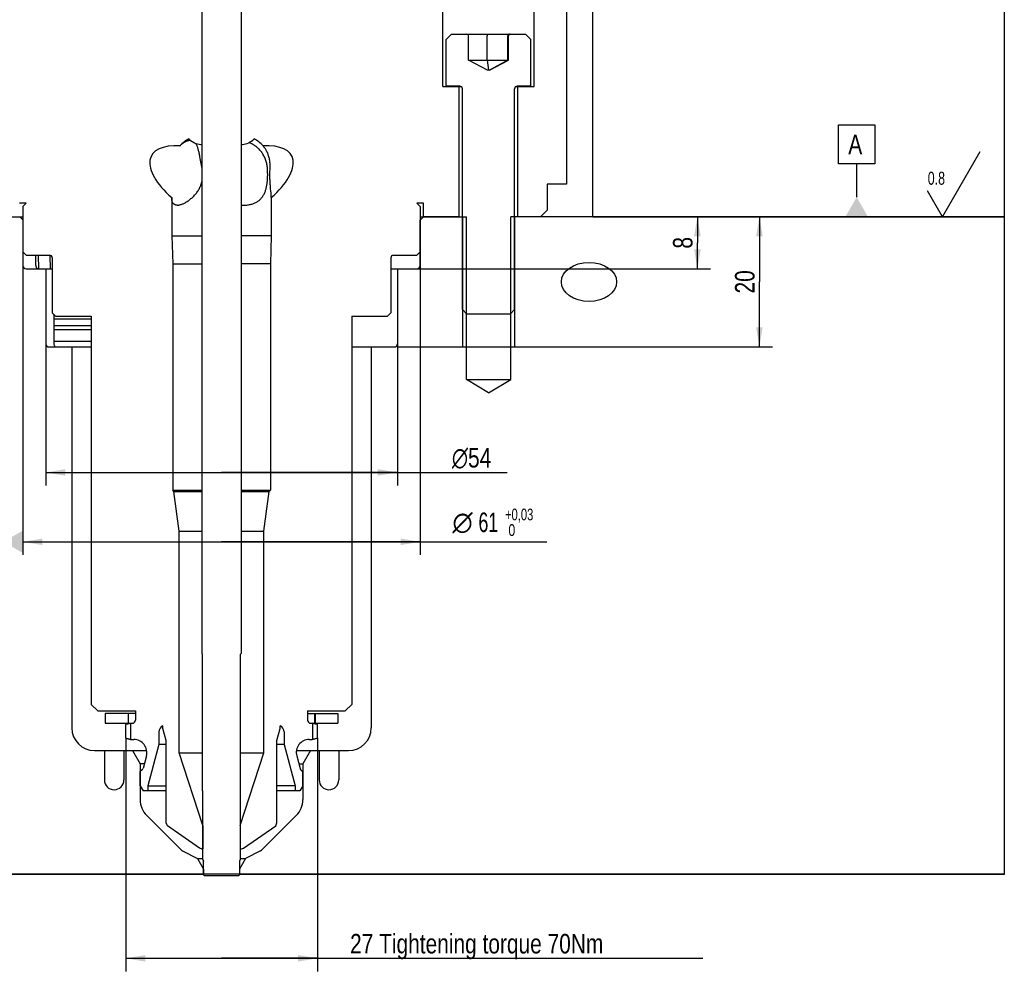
# Model space of a CAD drawing. Extents: x 0 to 1189, y 0 to 841.
# Tile 74 of 84: x 603 to 755, y 426 to 572. Entities that reach past the tile are written whole.
import ezdxf

# ---------------------------------------------------------------- set-up
doc = ezdxf.new("R2010")
doc.units = 0
doc.header["$LTSCALE"] = 65.395
doc.layers.get('0').update_dxf_attribs({"linetype": 'CONTINUOUS'})
for name, color, linetype in [('99M0009_BL10', 7, 'CONTINUOUS'), ('MG46101_3B_G_55_R000_JG_BL13', 7, 'CONTINUOUS'), ('MG46_3B_PPU_WEB_BL11', 7, 'CONTINUOUS'), ('MG46_3B_PSUP_WEB_BL14', 7, 'CONTINUOUS')]:
    doc.layers.add(name, color=color, linetype=linetype)
doc.styles.get("Standard").update_dxf_attribs({"font": 'txt', "width": 0.8})
doc.styles.add('TEXTSTYLE_1', font='gdt', dxfattribs={"width": 0.8})
doc.dimstyles.new('DIMSTYLE_2', dxfattribs={"dimtxt": 3, "dimasz": 3, "dimexe": 2, "dimexo": 0, "dimgap": 0.75, "dimtad": 1, "dimtxsty": 'STANDARD', "dimblk": '_ARROW_FILLED', "dimblk1": '_ARROW_FILLED', "dimblk2": '_ARROW_FILLED', "dimcen": 0.09, "dimazin": 3, "dimtp": 0.3, "dimtm": 0.3, "dimtfac": 1, "dimtofl": 0, "dimtmove": 0, "dimatfit": 3, "dimtolj": 1})
doc.dimstyles.new('DIMSTYLE_4', dxfattribs={"dimtxt": 3, "dimasz": 3, "dimexe": 2, "dimexo": 0, "dimgap": 0.75, "dimtad": 1, "dimtxsty": 'STANDARD', "dimblk": '_ARROW_FILLED', "dimblk1": '_ARROW_FILLED', "dimblk2": '_ARROW_FILLED', "dimcen": 0.09, "dimazin": 3, "dimtp": 0.2, "dimtm": 0.2, "dimtfac": 1, "dimtofl": 0, "dimtmove": 0, "dimatfit": 3, "dimtolj": 1})
doc.dimstyles.new('DIMSTYLE_7', dxfattribs={"dimtxt": 3, "dimasz": 3, "dimexe": 2, "dimexo": 0, "dimgap": 0.75, "dimtad": 1, "dimtxsty": 'STANDARD', "dimblk": '_ARROW_FILLED', "dimblk1": '_ARROW_FILLED', "dimblk2": '_ARROW_FILLED', "dimcen": 0.09, "dimazin": 3, "dimtp": 0.5, "dimtm": 0.5, "dimtfac": 1, "dimtofl": 0, "dimtmove": 0, "dimatfit": 3, "dimtolj": 1})
doc.dimstyles.new('DIMSTYLE_8', dxfattribs={"dimtxt": 3, "dimasz": 3, "dimexe": 2, "dimexo": 0, "dimgap": 0.75, "dimtad": 1, "dimtxsty": 'STANDARD', "dimblk": '_ARROW_FILLED', "dimblk1": '_ARROW_FILLED', "dimblk2": '_ARROW_FILLED', "dimcen": 0.09, "dimazin": 3, "dimtol": 1, "dimtp": 0.03, "dimtfac": 0.6, "dimtofl": 0, "dimtmove": 0, "dimatfit": 3, "dimtolj": 1})

# ---------------------------------------------------------------- blocks, each defined once
blk = doc.blocks.new('_ARROW_FILLED')
at = {"color": 0, "linetype": 'BYBLOCK'}
blk.add_solid([(0, 0), (-1, 0.167), (-1, -0.167)], dxfattribs=at)
blk = doc.blocks.new('*D4')
at = {"color": 2, "linetype": 'CONTINUOUS'}
for p, q in [((607.34, 522.15), (607.34, 500.38)), ((661.34, 522.15), (661.34, 500.38)), ((607.34, 502.38), (634.34, 502.38)), ((661.34, 502.38), (634.34, 502.38)), ((634.34, 502.38), (678.21, 502.38))]:
    blk.add_line(p, q, dxfattribs=at)
at = {"color": 2, "linetype": 'CONTINUOUS', "xscale": 3, "yscale": 3, "zscale": 3, "rotation": 180}
blk.add_blockref('_ARROW_FILLED', (607.34, 502.38), dxfattribs=at)
at = {"color": 2, "linetype": 'CONTINUOUS', "xscale": 3, "yscale": 3, "zscale": 3}
blk.add_blockref('_ARROW_FILLED', (661.34, 502.38), dxfattribs=at)
at = {"color": 2, "linetype": 'CONTINUOUS', "insert": (669.71, 506.13), "char_height": 3, "width": 12.75, "attachment_point": 1, "style": 'TEXTSTYLE_1'}
blk.add_mtext('{\\Fgdt;n}\\Ftxt;54', dxfattribs=at)
blk = doc.blocks.new('*D8')
at = {"color": 2, "linetype": 'CONTINUOUS'}
for p, q in [((707.42, 541.65), (707.42, 537.65)), ((707.42, 533.65), (707.42, 537.65)), ((664.34, 533.65), (709.42, 533.65))]:
    blk.add_line(p, q, dxfattribs=at)
at = {"color": 2, "linetype": 'CONTINUOUS', "xscale": 3, "yscale": 3, "zscale": 3}
for p, rotation in [((707.42, 541.65), 90), ((707.42, 533.65), 270)]:
    blk.add_blockref('_ARROW_FILLED', p, dxfattribs=dict(at, rotation=rotation))
at = {"color": 2, "linetype": 'CONTINUOUS', "insert": (703.67, 537.65), "char_height": 3, "width": 3.5357, "attachment_point": 2, "rotation": 90}
blk.add_mtext('8', dxfattribs=at)
blk = doc.blocks.new('*D21')
at = {"color": 2, "linetype": 'CONTINUOUS'}
for p, q in [((619.62, 461.55), (619.62, 425.75)), ((649.07, 461.55), (649.07, 425.75)), ((619.62, 427.75), (634.34, 427.75)), ((649.07, 427.75), (634.34, 427.75)), ((634.34, 427.75), (708.23, 427.75))]:
    blk.add_line(p, q, dxfattribs=at)
at = {"color": 2, "linetype": 'CONTINUOUS', "xscale": 3, "yscale": 3, "zscale": 3, "rotation": 180}
blk.add_blockref('_ARROW_FILLED', (619.62, 427.75), dxfattribs=at)
at = {"color": 2, "linetype": 'CONTINUOUS', "xscale": 3, "yscale": 3, "zscale": 3}
blk.add_blockref('_ARROW_FILLED', (649.07, 427.75), dxfattribs=at)
at = {"color": 2, "linetype": 'CONTINUOUS', "insert": (654.08, 431.5), "char_height": 3, "width": 81.2143, "attachment_point": 1}
blk.add_mtext('27 Tightening torque 70Nm', dxfattribs=at)
blk = doc.blocks.new('*D23')
at = {"color": 2, "linetype": 'CONTINUOUS'}
for p, q in [((617.85, 664.35), (540.71, 664.35)), ((542.71, 664.35), (542.71, 603)), ((542.71, 541.65), (542.71, 603))]:
    blk.add_line(p, q, dxfattribs=at)
at = {"color": 2, "linetype": 'CONTINUOUS', "xscale": 3, "yscale": 3, "zscale": 3}
for p, rotation in [((542.71, 664.35), 90), ((542.71, 541.65), 270)]:
    blk.add_blockref('_ARROW_FILLED', p, dxfattribs=dict(at, rotation=rotation))
at = {"color": 2, "linetype": 'CONTINUOUS', "insert": (538.96, 603), "char_height": 3, "width": 15.75, "attachment_point": 2, "rotation": 90}
blk.add_mtext('122,7', dxfattribs=at)
blk = doc.blocks.new('*D27')
at = {"color": 2, "linetype": 'CONTINUOUS'}
for p, q in [((707.42, 541.65), (718.94, 541.65)), ((716.94, 541.65), (716.94, 531.65)), ((716.94, 521.65), (716.94, 531.65)), ((661.34, 521.65), (718.94, 521.65))]:
    blk.add_line(p, q, dxfattribs=at)
at = {"color": 2, "linetype": 'CONTINUOUS', "xscale": 3, "yscale": 3, "zscale": 3}
for p, rotation in [((716.94, 541.65), 90), ((716.94, 521.65), 270)]:
    blk.add_blockref('_ARROW_FILLED', p, dxfattribs=dict(at, rotation=rotation))
at = {"color": 2, "linetype": 'CONTINUOUS', "insert": (713.19, 531.65), "char_height": 3, "width": 7.0714, "attachment_point": 2, "rotation": 90}
blk.add_mtext('20', dxfattribs=at)
blk = doc.blocks.new('*D28')
at = {"color": 2, "linetype": 'CONTINUOUS'}
for p, q in [((603.84, 541.65), (603.84, 489.72)), ((664.84, 541.65), (664.84, 489.72)), ((603.84, 491.72), (634.34, 491.72)), ((664.84, 491.72), (634.34, 491.72)), ((634.34, 491.72), (684.3, 491.72))]:
    blk.add_line(p, q, dxfattribs=at)
at = {"color": 2, "linetype": 'CONTINUOUS', "xscale": 3, "yscale": 3, "zscale": 3, "rotation": 180}
blk.add_blockref('_ARROW_FILLED', (603.84, 491.72), dxfattribs=at)
at = {"color": 2, "linetype": 'CONTINUOUS', "xscale": 3, "yscale": 3, "zscale": 3}
blk.add_blockref('_ARROW_FILLED', (664.84, 491.72), dxfattribs=at)
at = {"color": 2, "linetype": 'CONTINUOUS'}
for s, height, width, p in [('61', 3, 0.678571, (673.8, 493.22)), ('+0,03', 1.8, 0.714286, (677.87, 495.02)), (' 0', 1.8, 0.785714, (677.87, 492.62))]:
    blk.add_text(s, height=height, dxfattribs=dict(at, width=width)).set_placement(p)
at = {"color": 2, "linetype": 'CONTINUOUS', "style": 'TEXTSTYLE_1'}
blk.add_text('n', height=3, dxfattribs=at).set_placement((669.8, 493.22))
blk = doc.blocks.new('SF0_BL19', base_point=(746.79, 546.65))
at = {"color": 2, "linetype": 'CONTINUOUS'}
for q in [(750.84, 551.65), (742.75, 545.65)]:
    blk.add_line((745.06, 541.65), q, dxfattribs=at)
at = {"color": 2, "linetype": 'CONTINUOUS', "width": 0.714286}
blk.add_text('0.8', height=2, dxfattribs=at).set_placement((742.79, 546.56))
blk = doc.blocks.new('99M0009_BL10', base_point=(734.46, 548.71))
at = {"layer": '99M0009_BL10', "color": 2, "linetype": 'CONTINUOUS'}
for p, q in [((729.09, 555.76), (734.66, 555.76)), ((729.09, 549.76), (729.09, 555.76)), ((734.66, 555.76), (734.66, 549.76)), ((734.66, 549.76), (729.09, 549.76)), ((731.88, 544.65), (731.88, 549.76)), ((727.65, 541.65), (741.27, 541.65))]:
    blk.add_line(p, q, dxfattribs=at)
blk.add_solid([(733.61, 541.65), (730.14, 541.65), (731.88, 544.65)], dxfattribs=at)
at = {"layer": '99M0009_BL10', "color": 2, "linetype": 'CONTINUOUS', "insert": (730.59, 554.26), "char_height": 3, "width": 3.8571, "attachment_point": 1}
blk.add_mtext('A', dxfattribs=at)
blk = doc.blocks.new('MG46_3B_PPU_WEB_BL11', base_point=(604.15, 524.71))
at = {"layer": 'MG46_3B_PPU_WEB_BL11', "color": 7, "linetype": 'CONTINUOUS'}
for p, q in [((596.74, 541.65), (603.84, 541.65)), ((603.35, 541.65), (603.84, 541.16)), ((664.84, 541.65), (671.94, 541.65)), ((664.84, 541.15), (665.34, 541.65)), ((671.94, 516.65), (671.94, 541.65)), ((754.55, 541.65), (678.74, 541.65)), ((678.74, 516.65), (678.74, 541.65)), ((754.55, 541.65), (754.55, 440.65)), ((603.84, 541.16), (603.84, 534.15)), ((664.84, 534.15), (664.84, 541.15)), ((605.83, 534.15), (605.83, 535.75)), ((604.34, 533.65), (608.34, 533.65)), ((607.34, 533.65), (607.34, 522.15)), ((660.34, 533.65), (664.34, 533.65)), ((661.34, 533.65), (661.34, 522.15)), ((608.58, 526.67), (608.58, 522.15)), ((607.84, 521.65), (614.34, 521.65)), ((611.34, 521.65), (611.34, 463.15)), ((654.34, 521.65), (660.84, 521.65)), ((657.34, 521.65), (657.34, 463.15)), ((671.34, 521.65), (679.34, 521.65)), ((671.94, 516.65), (678.74, 516.65)), ((675.34, 514.61), (671.94, 516.65)), ((675.34, 514.61), (678.74, 516.65)), ((614.84, 459.65), (622.85, 459.65)), ((616.34, 459.65), (616.34, 455.15)), ((619.34, 459.65), (619.34, 455.15)), ((620.69, 459.65), (621.84, 457.65)), ((645.84, 459.65), (653.84, 459.65)), ((648, 459.65), (646.84, 457.65)), ((649.34, 459.65), (649.34, 455.15)), ((652.34, 459.65), (652.34, 455.15)), ((622.48, 457.65), (621.84, 457.65)), ((621.84, 457.65), (621.84, 452.14)), ((646.2, 457.65), (646.84, 457.65)), ((646.84, 457.65), (646.84, 452.14)), ((622.87, 449.67), (628.09, 444.45)), ((645.82, 449.67), (640.6, 444.45)), ((628.34, 444.26), (630.65, 443.09)), ((630.65, 443.09), (631.49, 443.09)), ((630.65, 443.09), (631.59, 441.45)), ((638.04, 443.09), (637.09, 441.45)), ((637.19, 443.09), (638.04, 443.09)), ((640.34, 444.26), (638.04, 443.09)), ((631.59, 440.65), (514.13, 440.65)), ((631.59, 441.45), (631.59, 440.65)), ((637.09, 441.45), (637.09, 440.65)), ((754.55, 440.65), (637.09, 440.65))]:
    blk.add_line(p, q, dxfattribs=at)
at = {"layer": 'MG46_3B_PPU_WEB_BL11', "color": 2, "linetype": 'CONTINUOUS'}
for p, q in [((671.34, 541.65), (671.34, 521.65)), ((679.34, 541.65), (679.34, 521.65))]:
    blk.add_line(p, q, dxfattribs=at)
at = {"layer": 'MG46_3B_PPU_WEB_BL11', "color": 7, "linetype": 'CONTINUOUS'}
for points in [[(605.83, 534.15), (605.84, 534.06), (605.86, 533.97), (605.89, 533.88), (605.94, 533.81), (606, 533.74), (606.07, 533.69), (606.14, 533.67), (606.22, 533.65)], [(608.58, 522.15), (608.59, 522.06), (608.61, 521.97), (608.64, 521.89), (608.69, 521.81), (608.75, 521.74), (608.82, 521.69), (608.9, 521.67), (608.98, 521.65)]]:
    blk.add_lwpolyline(points, dxfattribs=at)
for centre, radius, start, end in [((604.34, 534.15), 0.5, 180, 270), ((664.34, 534.15), 0.5, 270, 360), ((607.84, 522.15), 0.5, 180, 270), ((660.84, 522.15), 0.5, 270, 360), ((614.84, 463.15), 3.5, 180, 270), ((653.84, 463.15), 3.5, 270, 360), ((617.84, 455.15), 1.5, 180, 360), ((650.84, 455.15), 1.5, 180, 360), ((625.34, 452.14), 3.5, 180, 225), ((643.34, 452.14), 3.5, 315, 360), ((628.8, 445.15), 1, 225, 243), ((639.89, 445.15), 1, 297, 315)]:
    blk.add_arc(centre, radius, start, end, dxfattribs=at)
blk.add_ellipse((690.77, 531.65), major_axis=(-4.24, 0), ratio=0.707107, dxfattribs=at)
blk = doc.blocks.new('MG46101_3B_G_55_R000_JG_BL13', base_point=(605.63, 512.66))
at = {"layer": 'MG46101_3B_G_55_R000_JG_BL13', "color": 7, "linetype": 'CONTINUOUS'}
for p, q in [((668.34, 561.65), (668.34, 622.85)), ((682.34, 561.65), (682.34, 622.85)), ((687.34, 620.65), (687.34, 546.65)), ((631.34, 590.65), (631.34, 474.55)), ((637.34, 590.65), (637.34, 474.55)), ((631.32, 580.8), (631.32, 552.75)), ((637.37, 580.8), (637.37, 552.75)), ((668.84, 568.9), (669.64, 569.7)), ((668.84, 561.7), (668.84, 568.9)), ((669.64, 569.7), (681.04, 569.7)), ((672.27, 565.7), (672.27, 569.44)), ((675.16, 569.55), (675.16, 569.52)), ((675.16, 569.52), (675.16, 569.49)), ((675.16, 569.49), (675.16, 569.46)), ((675.16, 565.7), (675.16, 569.46)), ((678.32, 565.7), (678.32, 569.44)), ((678.42, 565.7), (678.42, 569.44)), ((681.84, 568.9), (681.04, 569.7)), ((681.84, 561.7), (681.84, 568.9)), ((672.27, 565.7), (678.42, 565.7)), ((675.19, 564.17), (672.27, 565.7)), ((675.16, 565.7), (675.33, 564.17)), ((678.32, 565.7), (675.5, 564.17)), ((675.5, 564.17), (678.42, 565.7)), ((675.5, 564.17), (675.19, 564.17)), ((668.34, 561.65), (671.14, 561.65)), ((670.94, 561.7), (668.84, 561.7)), ((670.84, 541.65), (670.84, 561.65)), ((671.34, 527.38), (671.34, 561.3)), ((679.34, 527.38), (679.34, 561.3)), ((679.55, 561.65), (682.34, 561.65)), ((681.84, 561.7), (679.74, 561.7)), ((679.84, 541.65), (679.84, 561.65)), ((629.34, 553.62), (629.34, 553.59)), ((639.34, 553.62), (639.34, 553.59)), ((631.14, 552.75), (631.32, 552.75)), ((637.34, 552.75), (637.54, 552.75)), ((631.08, 550.59), (631.02, 550.88)), ((631.21, 549.84), (631.08, 550.59)), ((631.27, 549.53), (631.21, 549.84)), ((641.94, 545.47), (641.88, 546.08)), ((687.34, 546.65), (684.34, 546.65)), ((684.34, 546.65), (684.34, 542.65)), ((626.69, 544.59), (626.69, 538.7)), ((640.34, 544.38), (640.37, 544.41)), ((641.99, 544.59), (641.99, 538.7)), ((604.34, 543.75), (603.34, 543.75)), ((603.84, 543.25), (604.34, 543.75)), ((603.84, 543.25), (603.84, 536.25)), ((665.34, 543.75), (664.34, 543.75)), ((664.84, 543.25), (664.34, 543.75)), ((664.84, 543.25), (664.84, 536.25)), ((665.34, 541.65), (665.34, 543.75)), ((664.84, 541.65), (665.25, 541.65)), ((670.84, 541.65), (665.34, 541.65)), ((683.34, 541.65), (679.84, 541.65)), ((683.34, 541.65), (684.34, 542.65)), ((626.69, 538.7), (631.34, 538.7)), ((626.69, 538.7), (626.84, 534.4)), ((641.99, 538.7), (637.34, 538.7)), ((641.99, 538.7), (641.84, 534.4)), ((603.84, 536.25), (604.34, 535.75)), ((604.34, 535.75), (607.94, 535.75)), ((606.19, 535.75), (606.22, 533.65)), ((607.99, 535.75), (608.02, 533.65)), ((608.34, 535.35), (608.34, 526.9)), ((660.34, 535.35), (660.34, 526.9)), ((660.74, 535.75), (664.34, 535.75)), ((664.84, 536.25), (664.34, 535.75)), ((626.84, 534.4), (631.34, 534.4)), ((626.84, 534.4), (626.84, 499.65)), ((641.84, 534.4), (637.34, 534.4)), ((641.84, 534.4), (641.84, 499.65)), ((608.34, 526.9), (608.84, 526.4)), ((608.84, 526.4), (614.34, 526.4)), ((614.34, 526.4), (614.34, 466.75)), ((654.34, 526.4), (659.84, 526.4)), ((654.34, 526.4), (654.34, 466.75)), ((660.34, 526.9), (659.84, 526.4)), ((672.02, 526.7), (671.34, 527.38)), ((678.67, 526.7), (672.02, 526.7)), ((678.67, 526.7), (679.34, 527.38)), ((614.34, 525.9), (608.58, 525.9)), ((614.34, 524.9), (608.58, 524.9)), ((614.34, 524.3), (608.58, 524.3)), ((614.34, 522.5), (608.58, 522.5)), ((626.84, 499.65), (631.34, 499.65)), ((627.04, 499.45), (626.84, 499.65)), ((627.04, 499.45), (631.34, 499.45)), ((627.84, 493.38), (627.04, 499.45)), ((637.34, 499.65), (641.84, 499.65)), ((637.34, 499.45), (641.64, 499.45)), ((640.84, 493.38), (641.64, 499.45)), ((641.64, 499.45), (641.84, 499.65)), ((627.84, 493.38), (631.34, 493.38)), ((627.84, 459.29), (627.84, 493.38)), ((637.34, 493.38), (640.84, 493.38)), ((640.84, 459.29), (640.84, 493.38)), ((631.34, 474.55), (631.44, 474.45)), ((631.44, 453.45), (631.44, 474.45)), ((637.34, 474.55), (637.24, 474.45)), ((637.24, 453.45), (637.24, 474.45)), ((615.34, 465.75), (614.34, 466.75)), ((615.34, 465.75), (621.14, 465.75)), ((621.14, 465.75), (621.14, 464.35)), ((647.54, 465.75), (653.34, 465.75)), ((647.54, 465.75), (647.54, 464.35)), ((653.34, 465.75), (654.34, 466.75)), ((621.14, 465.35), (616.49, 465.35)), ((616.49, 465.35), (616.49, 463.85)), ((620.01, 465.35), (620.01, 463.85)), ((647.54, 465.35), (652.19, 465.35)), ((648.62, 465.35), (648.62, 463.85)), ((648.7, 465.35), (648.7, 463.85)), ((652.19, 465.35), (652.19, 463.85)), ((616.49, 463.85), (620.64, 463.85)), ((619.62, 463.66), (619.62, 461.55)), ((620.44, 463.85), (620.35, 463.84)), ((620.36, 463.84), (620.36, 461.37)), ((625.34, 463.05), (625.34, 463.45)), ((625.84, 461.19), (625.34, 463.05)), ((642.84, 461.19), (643.34, 463.05)), ((643.34, 463.05), (643.34, 463.45)), ((648.04, 463.85), (648.24, 463.85)), ((648.34, 463.84), (648.24, 463.85)), ((648.28, 463.85), (652.19, 463.85)), ((648.33, 463.84), (648.33, 461.37)), ((649.07, 461.55), (649.07, 463.66)), ((620.35, 461.37), (620.44, 461.35)), ((620.44, 461.35), (620.87, 461.35)), ((624.74, 462.53), (624.74, 460.6)), ((625.84, 448.55), (625.84, 461.19)), ((642.84, 448.55), (642.84, 461.19)), ((643.94, 462.53), (643.94, 460.6)), ((647.82, 461.35), (648.24, 461.35)), ((648.34, 461.37), (648.24, 461.35)), ((624.74, 460.6), (623.04, 454.25)), ((625.84, 460.6), (624.74, 460.6)), ((643.94, 460.6), (642.84, 460.6)), ((643.94, 460.6), (645.64, 454.25)), ((622.8, 458.84), (622.29, 456.92)), ((627.84, 459.29), (631.44, 459.29)), ((631.47, 448.13), (627.84, 459.29)), ((637.22, 448.13), (640.84, 459.29)), ((637.24, 459.29), (640.84, 459.29)), ((645.89, 458.84), (646.4, 456.92)), ((622.11, 456.65), (621.84, 456.45)), ((646.58, 456.65), (646.84, 456.45)), ((621.84, 454.25), (621.84, 456.45)), ((646.84, 454.25), (646.84, 456.45)), ((621.84, 454.25), (622.3, 453.45)), ((623.04, 454.25), (625.84, 454.25)), ((623.04, 454.25), (623.04, 453.45)), ((645.64, 454.25), (642.84, 454.25)), ((645.64, 454.25), (645.64, 453.45)), ((646.84, 454.25), (646.38, 453.45)), ((625.84, 453.45), (622.3, 453.45)), ((631.49, 453.4), (631.44, 453.45)), ((631.49, 442.93), (631.49, 453.4)), ((637.19, 453.4), (637.24, 453.45)), ((637.19, 453.4), (637.19, 442.93)), ((646.38, 453.45), (642.84, 453.45)), ((626.03, 448.11), (625.84, 448.55)), ((630.94, 444.66), (626.03, 448.11)), ((631.47, 448.13), (631.47, 444.55)), ((637.22, 448.13), (637.19, 448.13)), ((637.22, 448.13), (637.22, 444.55)), ((637.74, 444.66), (642.66, 448.11)), ((642.66, 448.11), (642.84, 448.55)), ((631.29, 444.55), (630.94, 444.66)), ((631.29, 444.55), (631.47, 444.55)), ((637.19, 444.55), (637.39, 444.55)), ((637.39, 444.55), (637.74, 444.66)), ((631.49, 442.93), (631.59, 442.65)), ((631.59, 440.55), (631.59, 442.65)), ((637.19, 442.93), (637.09, 442.65)), ((637.09, 442.65), (637.09, 440.55)), ((631.69, 440.45), (631.59, 440.55)), ((631.69, 440.45), (636.99, 440.45)), ((636.99, 440.45), (637.09, 440.55))]:
    blk.add_line(p, q, dxfattribs=at)
for points in [[(675.14, 569.7), (675.14, 569.7), (675.14, 569.7), (675.14, 569.7), (675.15, 569.69), (675.15, 569.69), (675.15, 569.68), (675.15, 569.67), (675.15, 569.66), (675.15, 569.65), (675.15, 569.64), (675.15, 569.63), (675.15, 569.62), (675.15, 569.61), (675.15, 569.59), (675.15, 569.58), (675.16, 569.57), (675.16, 569.55)], [(678.57, 569.7), (678.55, 569.7), (678.53, 569.7), (678.51, 569.7), (678.5, 569.69), (678.48, 569.69), (678.46, 569.68), (678.45, 569.67), (678.43, 569.66), (678.42, 569.65), (678.41, 569.64), (678.39, 569.63), (678.38, 569.62), (678.37, 569.61), (678.36, 569.59), (678.35, 569.58), (678.34, 569.57), (678.34, 569.55), (678.33, 569.54), (678.33, 569.52), (678.32, 569.51), (678.32, 569.49), (678.32, 569.48), (678.32, 569.46), (678.32, 569.44)], [(627.96, 552.53), (628.03, 552.61), (628.1, 552.68), (628.16, 552.74), (628.23, 552.8), (628.3, 552.86), (628.36, 552.91), (628.43, 552.96), (628.49, 553.01), (628.56, 553.05), (628.62, 553.09), (628.68, 553.13), (628.75, 553.17), (628.81, 553.2), (628.87, 553.23), (628.92, 553.25), (628.98, 553.28), (629.03, 553.3), (629.08, 553.32), (629.13, 553.33), (629.18, 553.35), (629.23, 553.36), (629.28, 553.37), (629.33, 553.38), (629.38, 553.39), (629.42, 553.4), (629.47, 553.4), (629.52, 553.4), (629.56, 553.4)], [(631.02, 550.88), (631, 551.02), (630.97, 551.15), (630.94, 551.28), (630.92, 551.41), (630.89, 551.53), (630.86, 551.66), (630.83, 551.77), (630.8, 551.89), (630.77, 552), (630.74, 552.1), (630.71, 552.2), (630.68, 552.3), (630.65, 552.39), (630.62, 552.47), (630.58, 552.55), (630.55, 552.63), (630.52, 552.7), (630.48, 552.77), (630.45, 552.83), (630.41, 552.89), (630.39, 552.93)], [(639.24, 552.71), (639.13, 552.77), (639.02, 552.83), (638.91, 552.89), (638.8, 552.95), (638.69, 553), (638.58, 553.04), (638.57, 553.05)], [(641.38, 549.2), (641.36, 549.37), (641.34, 549.53), (641.31, 549.69), (641.28, 549.85), (641.24, 550), (641.2, 550.15), (641.15, 550.31), (641.1, 550.46), (641.04, 550.6), (640.98, 550.75), (640.91, 550.89), (640.84, 551.03), (640.76, 551.16), (640.68, 551.29), (640.6, 551.42), (640.51, 551.55), (640.41, 551.67), (640.32, 551.79), (640.22, 551.9), (640.12, 552.01), (640.01, 552.11), (639.91, 552.21), (639.8, 552.31), (639.69, 552.4), (639.58, 552.48), (639.47, 552.56), (639.36, 552.64), (639.24, 552.71)], [(641.8, 549.2), (641.81, 549.36), (641.81, 549.52), (641.8, 549.68), (641.79, 549.83), (641.78, 549.99), (641.76, 550.14), (641.74, 550.29), (641.72, 550.43), (641.69, 550.58), (641.65, 550.72), (641.61, 550.86), (641.57, 551), (641.53, 551.13), (641.48, 551.26), (641.43, 551.39), (641.38, 551.51), (641.32, 551.63), (641.26, 551.75), (641.2, 551.86), (641.14, 551.97), (641.07, 552.08), (641, 552.18), (640.93, 552.27), (640.86, 552.36), (640.79, 552.45), (640.72, 552.53)], [(631.34, 549.2), (631.3, 549.37), (631.27, 549.53)], [(640.37, 544.41), (640.45, 544.5), (640.53, 544.6), (640.61, 544.7), (640.68, 544.8), (640.75, 544.91), (640.81, 545.01), (640.87, 545.12), (640.93, 545.24), (640.98, 545.35), (641.03, 545.47), (641.07, 545.59), (641.11, 545.71), (641.15, 545.83), (641.19, 545.95), (641.22, 546.08), (641.25, 546.21), (641.27, 546.33), (641.3, 546.46), (641.32, 546.59), (641.34, 546.73), (641.36, 546.86), (641.37, 547), (641.39, 547.14), (641.4, 547.28), (641.41, 547.42), (641.41, 547.56), (641.42, 547.71), (641.42, 547.86), (641.43, 548.02), (641.43, 548.17), (641.42, 548.34), (641.42, 548.5), (641.41, 548.67), (641.4, 548.84), (641.39, 549.02), (641.38, 549.2)], [(641.88, 546.08), (641.85, 546.33), (641.84, 546.46), (641.83, 546.59), (641.82, 546.73), (641.81, 546.86), (641.8, 547), (641.8, 547.13), (641.79, 547.27), (641.78, 547.42), (641.78, 547.56), (641.78, 547.71), (641.77, 547.86), (641.77, 548.02), (641.77, 548.17), (641.77, 548.34), (641.78, 548.5), (641.78, 548.67), (641.79, 548.84), (641.79, 549.02), (641.8, 549.2)], [(627.53, 543.43), (627.6, 543.44), (627.68, 543.44), (627.77, 543.45), (627.85, 543.47), (627.94, 543.49), (628.04, 543.52), (628.13, 543.54), (628.23, 543.58), (628.33, 543.62), (628.43, 543.66), (628.54, 543.71), (628.64, 543.76), (628.75, 543.81), (628.86, 543.87), (628.97, 543.94), (629.09, 544.01), (629.2, 544.09), (629.31, 544.16), (629.43, 544.25), (629.54, 544.33), (629.65, 544.43), (629.77, 544.52), (629.88, 544.62), (629.98, 544.72), (630.09, 544.83), (630.19, 544.94), (630.29, 545.05), (630.39, 545.16), (630.48, 545.28), (630.57, 545.4), (630.66, 545.52), (630.74, 545.64), (630.82, 545.77), (630.89, 545.89), (630.96, 546.02), (631.02, 546.15), (631.08, 546.28), (631.14, 546.41), (631.19, 546.54), (631.23, 546.68), (631.28, 546.81), (631.32, 546.95), (631.34, 547.07)], [(627.11, 543.52), (627.1, 543.53), (627.05, 543.56), (627, 543.6), (626.96, 543.64), (626.92, 543.68), (626.89, 543.72), (626.85, 543.77), (626.82, 543.83), (626.8, 543.89), (626.77, 543.95), (626.75, 544.02), (626.74, 544.09), (626.72, 544.16), (626.71, 544.24), (626.7, 544.33), (626.7, 544.41), (626.69, 544.5), (626.69, 544.59)], [(637.82, 543.43), (637.96, 543.44), (638.09, 543.44), (638.23, 543.45), (638.37, 543.47), (638.5, 543.48), (638.63, 543.51), (638.76, 543.53), (638.89, 543.56), (639.01, 543.6), (639.13, 543.64), (639.25, 543.68), (639.37, 543.72), (639.48, 543.77), (639.59, 543.83), (639.7, 543.89), (639.81, 543.95), (639.91, 544.02), (640.01, 544.09), (640.1, 544.16), (640.2, 544.24), (640.29, 544.32), (640.34, 544.38)], [(641.99, 544.59), (641.99, 544.69), (641.99, 544.8), (641.98, 544.9), (641.98, 545.01), (641.97, 545.12), (641.96, 545.23), (641.95, 545.35), (641.94, 545.47)], [(627.53, 543.43), (627.46, 543.44), (627.39, 543.44), (627.32, 543.45), (627.26, 543.47), (627.21, 543.48), (627.15, 543.51), (627.11, 543.52)], [(637.34, 543.46), (637.36, 543.45), (637.52, 543.44), (637.67, 543.44), (637.82, 543.43)], [(619.62, 463.66), (619.62, 463.66), (619.62, 463.66), (619.62, 463.66), (619.62, 463.66), (619.63, 463.67)], [(620.35, 463.84), (620.27, 463.82), (620.2, 463.81), (620.13, 463.79), (620.06, 463.78), (619.99, 463.76), (619.92, 463.74), (619.84, 463.73), (619.77, 463.71), (619.7, 463.69), (619.63, 463.67)], [(649.06, 463.67), (648.98, 463.69), (648.91, 463.71), (648.84, 463.73), (648.77, 463.74), (648.7, 463.76), (648.63, 463.78), (648.55, 463.79), (648.48, 463.81), (648.41, 463.82), (648.34, 463.84)], [(649.06, 463.67), (649.06, 463.66), (649.06, 463.66), (649.07, 463.66), (649.07, 463.66), (649.07, 463.66)], [(619.63, 461.54), (619.62, 461.54), (619.62, 461.55), (619.62, 461.55), (619.62, 461.55), (619.62, 461.55)], [(620.35, 461.37), (620.27, 461.38), (620.2, 461.4), (620.13, 461.41), (620.06, 461.43), (619.99, 461.45), (619.92, 461.46), (619.84, 461.48), (619.77, 461.5), (619.7, 461.52), (619.63, 461.54)], [(649.06, 461.54), (648.98, 461.52), (648.91, 461.5), (648.84, 461.48), (648.77, 461.46), (648.7, 461.45), (648.63, 461.43), (648.55, 461.41), (648.48, 461.4), (648.41, 461.38), (648.34, 461.37)], [(649.07, 461.55), (649.07, 461.55), (649.07, 461.55), (649.06, 461.55), (649.06, 461.54), (649.06, 461.54)]]:
    blk.add_lwpolyline(points, dxfattribs=at)
for centre, radius, start, end in [((670.94, 561.3), 0.4, 0, 90), ((679.74, 561.3), 0.4, 90, 180), ((631.69, 549.2), 5, 118.0343, 138.2678), ((631.44, 555.74), 3, 225.7012, 264.353), ((637.25, 555.74), 3, 275.647, 314.2988), ((636.99, 549.2), 5, 41.7322, 61.9657), ((607.94, 535.35), 0.4, 0, 90), ((660.74, 535.35), 0.4, 90, 180), ((620.64, 464.35), 0.5, 270, 360), ((648.04, 464.35), 0.5, 180, 270), ((625.74, 462.53), 1, 113.5782, 180), ((642.94, 462.53), 1, 0, 66.4218), ((620.87, 459.35), 2, 345, 90), ((647.82, 459.35), 2, 90, 195), ((621.8, 457.05), 0.5, 307, 345), ((646.88, 457.05), 0.5, 195, 233)]:
    blk.add_arc(centre, radius, start, end, dxfattribs=at)
for centre, major_axis, ratio, start_param, end_param in [((672.01, 569.44), (0.26, 0), 0.99863, 0, 1.570796), ((678.68, 569.44), (-0.26, 0), 0.99863, -1.570796, 0), ((634.34, 545.38), (10.77, -5.63), 0.411455, 2.400899, 4.156614), ((634.34, 545.38), (10.77, 5.63), 0.411455, -1.015021, 0.740693)]:
    blk.add_ellipse(centre, major_axis=major_axis, ratio=ratio, start_param=start_param, end_param=end_param, dxfattribs=at)
blk = doc.blocks.new('MG46_3B_PSUP_WEB_BL14', base_point=(604.15, 478.06))
at = {"layer": 'MG46_3B_PSUP_WEB_BL14', "color": 7, "linetype": 'CONTINUOUS'}
for p, q in [((754.55, 627.65), (754.55, 541.65)), ((691.34, 541.65), (691.34, 622.65)), ((691.34, 541.65), (754.55, 541.65))]:
    blk.add_line(p, q, dxfattribs=at)

msp = doc.modelspace()

# ---------------------------------------------------------------- linework, layer by layer
at = {"color": 7, "linetype": 'CONTINUOUS'}
msp.add_line((754.551, 440.654), (514.134, 440.654), dxfattribs=at)
at = {"color": 2, "linetype": 'CONTINUOUS'}
msp.add_solid([(603.843, 493.454), (603.843, 489.99), (600.843, 491.722)], dxfattribs=at)

# ---------------------------------------------------------------- block references
msp.add_blockref('SF0_BL19', (746.794, 546.654), dxfattribs=at)
at = {"layer": '99M0009_BL10'}
msp.add_blockref('99M0009_BL10', (734.46, 548.707), dxfattribs=at)
at = {"layer": 'MG46101_3B_G_55_R000_JG_BL13'}
msp.add_blockref('MG46101_3B_G_55_R000_JG_BL13', (605.627, 512.659), dxfattribs=at)
at = {"layer": 'MG46_3B_PPU_WEB_BL11'}
msp.add_blockref('MG46_3B_PPU_WEB_BL11', (604.153, 524.706), dxfattribs=at)
at = {"layer": 'MG46_3B_PSUP_WEB_BL14'}
msp.add_blockref('MG46_3B_PSUP_WEB_BL14', (604.153, 478.059), dxfattribs=at)

# ---------------------------------------------------------------- dimensions: what is measured, and where the dimension line sits
at = {"color": 2, "linetype": 'CONTINUOUS'}
for base, p1, p2, angle, dimstyle, picture, middle in [((542.71, 664.354), (589.943, 541.654), (617.853, 664.354), 90, 'DIMSTYLE_7', '*D23', (542.71, 602.576)), ((716.94, 521.654), (707.415, 541.654), (661.343, 521.654), 270, 'DIMSTYLE_4', '*D27', (716.94, 531.226)), ((707.415, 541.654), (664.343, 533.654), (678.743, 541.654), 90, 'DIMSTYLE_4', '*D8', (707.415, 537.226))]:
    dim = msp.add_linear_dim(base=base, p1=p1, p2=p2, angle=angle, dimstyle=dimstyle, dxfattribs=at)
    dim.commit()
    dim.dimension.update_dxf_attribs({"geometry": picture, "text_midpoint": middle, "dimtype": 160})
for base, p1, p2, text, dimstyle, picture, middle in [((603.843, 491.722), (664.843, 541.654), (603.843, 541.654), '%%c<>', 'DIMSTYLE_8', '*D28', (677.05, 491.722)), ((619.618, 427.754), (649.067, 461.547), (619.618, 461.547), '<> Tightening torque 70Nm', 'DIMSTYLE_4', '*D21', (681.155, 427.754))]:
    dim = msp.add_linear_dim(base=base, p1=p1, p2=p2, angle=180, text=text, dimstyle=dimstyle, dxfattribs=at)
    dim.commit()
    dim.dimension.update_dxf_attribs({"geometry": picture, "text_midpoint": middle, "dimtype": 160})
dim = msp.add_linear_dim(base=(661.343, 502.383), p1=(607.343, 522.154), p2=(661.343, 522.154), text='%%c<>', dimstyle='DIMSTYLE_2', dxfattribs=at)
dim.commit()
dim.dimension.update_dxf_attribs({"geometry": '*D4', "text_midpoint": (673.965, 502.383), "dimtype": 160})

doc.saveas('drawing.dxf')
